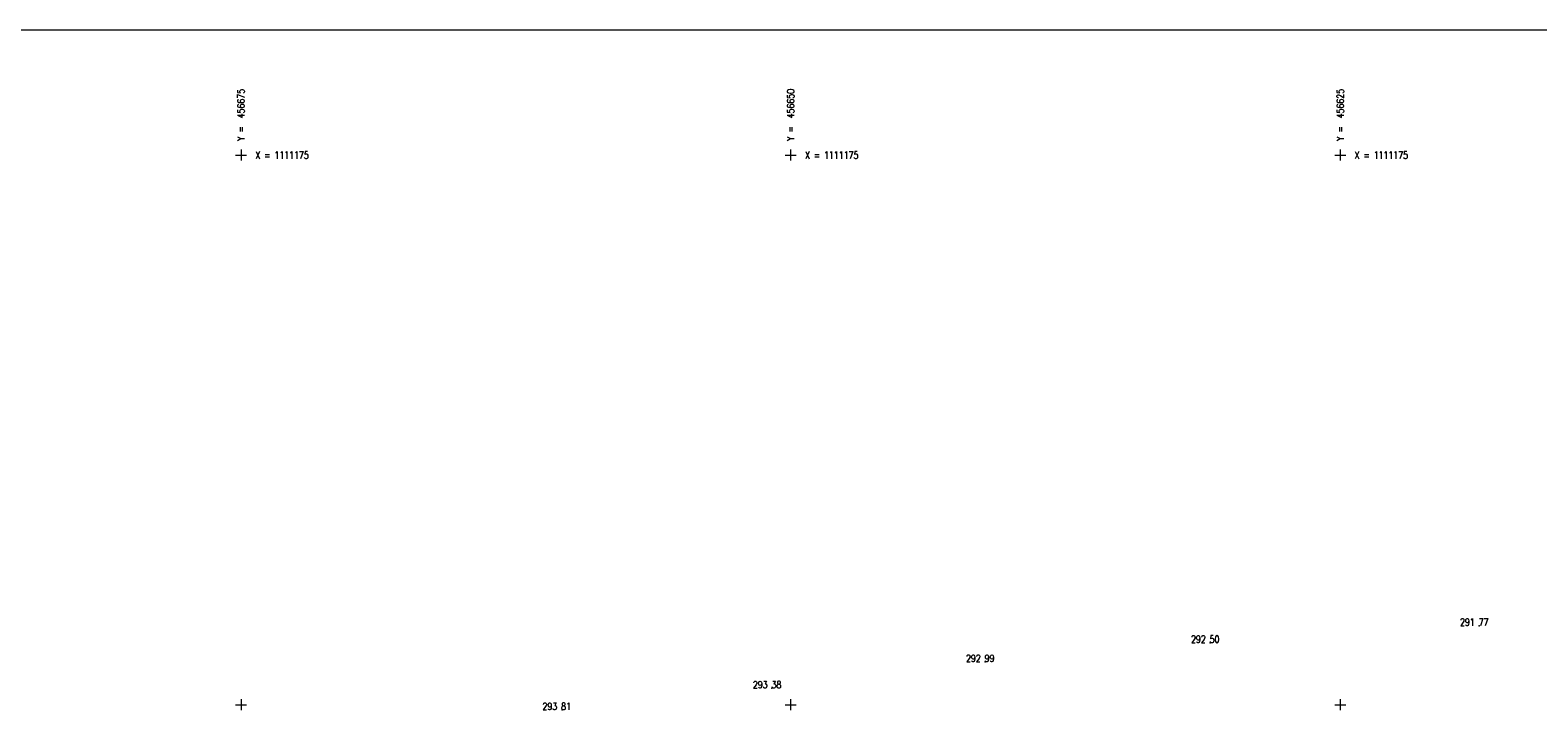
# Model space of a CAD drawing. Header units: metres. Extents: x -456831 to -456516, y -1111244 to -1111169.
# Tile 17 of 19: x -456685 to -456616, y -1111200 to -1111169. Entities that reach past the tile are written whole.
import ezdxf
from ezdxf.enums import TextEntityAlignment as Align

# ---------------------------------------------------------------- set-up
doc = ezdxf.new("R2010")
doc.units = ezdxf.units.M
doc.header["$MEASUREMENT"] = 0
doc.layers.get('0').update_dxf_attribs({"lineweight": 13})
for name, color, linetype, lineweight in [('RAMECEK', 7, 'Continuous', 0), ('SIT', 5, 'Continuous', 13), ('TEREN', 7, 'Continuous', 13), ('VYSKY', 34, 'Continuous', 0)]:
    doc.layers.add(name, color=color, linetype=linetype, lineweight=lineweight)
doc.styles.add('ROMANS', font='romans.shx')

# ---------------------------------------------------------------- blocks, each defined once
blk = doc.blocks.new('SIT')
at = {"color": 0, "linetype": 'ByBlock', "lineweight": -2}
for p, q in [((-1, 0), (1, 0)), ((0, 1), (0, -1))]:
    blk.add_line(p, q, dxfattribs=at)

msp = doc.modelspace()

# ---------------------------------------------------------------- linework, layer by layer
at = {"layer": 'RAMECEK', "ltscale": 0.25, "flags": 128}
msp.add_lwpolyline([(-456831.365, -1111243.564), (-456516.365, -1111243.564), (-456516.365, -1111169.314), (-456831.365, -1111169.314)], close=True, dxfattribs=at)
at = {"layer": 'TEREN', "ltscale": 0.25}
for p in [(-456618.688, -1111196.402), (-456630.924, -1111197.178), (-456641.152, -1111198.047), (-456650.852, -1111199.244), (-456660.386, -1111200.234)]:
    msp.add_point(p, dxfattribs=at)

# ---------------------------------------------------------------- block references
at = {"layer": 'SIT', "ltscale": 0.25, "xscale": 0.25, "yscale": 0.25, "zscale": 0.25}
for p in [(-456675, -1111175), (-456650, -1111175), (-456625, -1111175), (-456675, -1111200), (-456650, -1111200), (-456625, -1111200)]:
    msp.add_blockref('SIT', p, dxfattribs=at)

# ---------------------------------------------------------------- texts
at = {"layer": 'SIT', "style": 'ROMANS', "width": 0.8}
for s, p in [('Y =  456675', (-456674.838, -1111174.35)), ('Y =  456650', (-456649.838, -1111174.35)), ('Y =  456625', (-456624.838, -1111174.35))]:
    msp.add_text(s, height=0.325, rotation=90, dxfattribs=at).set_placement(p)
for p in [(-456674.35, -1111175.163), (-456649.35, -1111175.163), (-456624.35, -1111175.163)]:
    msp.add_text('X = 1111175', height=0.325, dxfattribs=at).set_placement(p)
at = {"layer": 'VYSKY', "style": 'ROMANS', "width": 0.8}
for s, p in [('291 77 ', (-456618.818, -1111196.402)), ('292 50 ', (-456631.054, -1111197.178)), ('292 99 ', (-456641.288, -1111198.047)), ('293 38 ', (-456650.982, -1111199.244)), ('293 81 ', (-456660.553, -1111200.234))]:
    msp.add_text(s, height=0.325, dxfattribs=at).set_placement(p, align=Align.CENTER)

doc.saveas('drawing.dxf')
